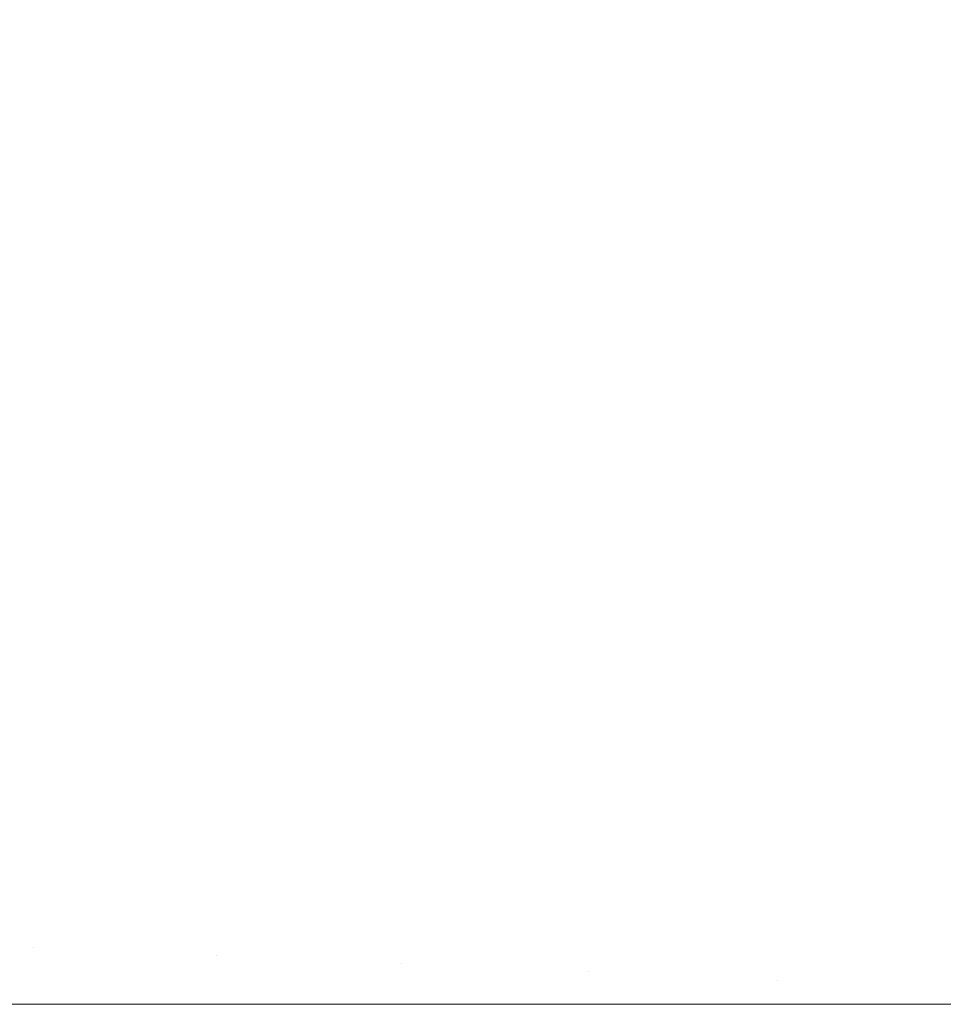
# Model space of a CAD drawing. Header units: centimetres. Extents: x -26 to 27.3, y -25.3 to -23.5.
# Tile 35 of 200: x -25.9202 to -25.8994, y -23.5599 to -23.5377. Entities that reach past the tile are written whole.
import ezdxf

# ---------------------------------------------------------------- set-up
doc = ezdxf.new("R2010")
doc.units = ezdxf.units.CM
doc.header["$LTSCALE"] = 2.54
doc.layers.add('Lucido design-1', color=7, linetype='Continuous')

# ---------------------------------------------------------------- blocks, each defined once
blk = doc.blocks.new('Gruppo-4-1')
at = {"color": 7, "linetype": 'Continuous', "lineweight": 9}
for points, invisible_edges in [([(-25.903229, -23.538095, -349.285885), (-25.902267, -23.537567, -349.285885), (-25.90417, -23.53391, -349.287051), (-25.90529, -23.534525, -349.287051)], 15), ([(-25.913214, -23.535261, -350.076923), (-25.912118, -23.5343, -350.076923), (-25.909661, -23.537228, -350.078192), (-25.910631, -23.538079, -350.078192)], 15), ([(-25.910433, -23.538295, -349.287051), (-25.909472, -23.537453, -349.287051), (-25.912084, -23.534341, -349.288392), (-25.913178, -23.5353, -349.288392)], 15), ([(-25.90654, -23.53494, -350.078192), (-25.905437, -23.534271, -350.078192), (-25.903504, -23.53762, -350.079304), (-25.904463, -23.538202, -350.079304)], 15), ([(-25.904168, -23.538665, -349.285885), (-25.903229, -23.538095, -349.285885), (-25.90529, -23.534525, -349.287051), (-25.906383, -23.535188, -349.287051)], 15), ([(-25.916194, -23.538451, -349.288392), (-25.915235, -23.537357, -349.288392), (-25.918181, -23.534658, -349.289902), (-25.919256, -23.535883, -349.289902)], 15), ([(-25.919126, -23.535991, -350.075499), (-25.918057, -23.534772, -350.075499), (-25.915274, -23.537321, -350.076923), (-25.916235, -23.538417, -350.076923)], 15), ([(-25.924145, -23.536432, -350.073923), (-25.92309, -23.534993, -350.073923), (-25.920141, -23.537256, -350.075499), (-25.9211, -23.538564, -350.075499)], 15), ([(-25.907613, -23.535657, -350.078192), (-25.90654, -23.53494, -350.078192), (-25.904463, -23.538202, -350.079304), (-25.905396, -23.538825, -350.079304)], 15), ([(-25.905081, -23.539275, -349.285885), (-25.904168, -23.538665, -349.285885), (-25.906383, -23.535188, -349.287051), (-25.907445, -23.535898, -349.287051)], 15), ([(-25.914267, -23.536268, -350.076923), (-25.913214, -23.535261, -350.076923), (-25.910631, -23.538079, -350.078192), (-25.911563, -23.538972, -350.078192)], 15), ([(-25.911356, -23.539179, -349.287051), (-25.910433, -23.538295, -349.287051), (-25.913178, -23.5353, -349.288392), (-25.914229, -23.536306, -349.288392)], 15), ([(-25.899442, -23.535725, -350.079304), (-25.898379, -23.535365, -350.079304), (-25.897205, -23.539087, -350.080259), (-25.898106, -23.539393, -350.080259)], 15), ([(-25.908654, -23.536421, -350.078192), (-25.907613, -23.535657, -350.078192), (-25.905396, -23.538825, -350.079304), (-25.9063, -23.539488, -350.079304)], 15), ([(-25.917105, -23.539586, -349.288392), (-25.916194, -23.538451, -349.288392), (-25.919256, -23.535883, -349.289902), (-25.920275, -23.537153, -349.289902)], 15), ([(-25.905966, -23.539924, -349.285885), (-25.905081, -23.539275, -349.285885), (-25.907445, -23.535898, -349.287051), (-25.908476, -23.536653, -349.287051)], 15), ([(-25.900487, -23.536132, -350.079304), (-25.899442, -23.535725, -350.079304), (-25.898106, -23.539393, -350.080259), (-25.898993, -23.539738, -350.080259)], 15), ([(-25.920141, -23.537256, -350.075499), (-25.919126, -23.535991, -350.075499), (-25.916235, -23.538417, -350.076923), (-25.917148, -23.539553, -350.076923)], 15), ([(-25.915274, -23.537321, -350.076923), (-25.914267, -23.536268, -350.076923), (-25.911563, -23.538972, -350.078192), (-25.912456, -23.539904, -350.078192)], 15), ([(-25.91224, -23.540102, -349.287051), (-25.911356, -23.539179, -349.287051), (-25.914229, -23.536306, -349.288392), (-25.915235, -23.537357, -349.288392)], 15), ([(-25.901514, -23.536584, -350.079304), (-25.900487, -23.536132, -350.079304), (-25.898993, -23.539738, -350.080259), (-25.899864, -23.540121, -350.080259)], 15), ([(-25.898679, -23.540497, -349.284894), (-25.897826, -23.540165, -349.284894), (-25.899254, -23.536241, -349.285885), (-25.900277, -23.536639, -349.285885)], 15), ([(-25.909661, -23.537228, -350.078192), (-25.908654, -23.536421, -350.078192), (-25.9063, -23.539488, -350.079304), (-25.907175, -23.54019, -350.079304)], 15), ([(-25.906822, -23.540611, -349.285885), (-25.905966, -23.539924, -349.285885), (-25.908476, -23.536653, -349.287051), (-25.909472, -23.537453, -349.287051)], 15), ([(-25.90252, -23.53708, -350.079304), (-25.901514, -23.536584, -350.079304), (-25.899864, -23.540121, -350.080259), (-25.900718, -23.540542, -350.080259)], 15), ([(-25.899517, -23.540866, -349.284894), (-25.898679, -23.540497, -349.284894), (-25.900277, -23.536639, -349.285885), (-25.901282, -23.537082, -349.285885)], 15), ([(-25.917965, -23.540759, -349.288392), (-25.917105, -23.539586, -349.288392), (-25.920275, -23.537153, -349.289902), (-25.921239, -23.538467, -349.289902)], 15), ([(-25.910631, -23.538079, -350.078192), (-25.909661, -23.537228, -350.078192), (-25.907175, -23.54019, -350.079304), (-25.908019, -23.54093, -350.079304)], 15), ([(-25.903504, -23.53762, -350.079304), (-25.90252, -23.53708, -350.079304), (-25.900718, -23.540542, -350.080259), (-25.901552, -23.541, -350.080259)], 15), ([(-25.900339, -23.541271, -349.284894), (-25.899517, -23.540866, -349.284894), (-25.901282, -23.537082, -349.285885), (-25.902267, -23.537567, -349.285885)], 15), ([(-25.9211, -23.538564, -350.075499), (-25.920141, -23.537256, -350.075499), (-25.917148, -23.539553, -350.076923), (-25.918009, -23.540729, -350.076923)], 15), ([(-25.916235, -23.538417, -350.076923), (-25.915274, -23.537321, -350.076923), (-25.912456, -23.539904, -350.078192), (-25.913307, -23.540874, -350.078192)], 15), ([(-25.913082, -23.541063, -349.287051), (-25.91224, -23.540102, -349.287051), (-25.915235, -23.537357, -349.288392), (-25.916194, -23.538451, -349.288392)], 15), ([(-25.907648, -23.541335, -349.285885), (-25.906822, -23.540611, -349.285885), (-25.909472, -23.537453, -349.287051), (-25.910433, -23.538295, -349.287051)], 15), ([(-25.904463, -23.538202, -350.079304), (-25.903504, -23.53762, -350.079304), (-25.901552, -23.541, -350.080259), (-25.902366, -23.541494, -350.080259)], 15), ([(-25.901141, -23.541711, -349.284894), (-25.900339, -23.541271, -349.284894), (-25.902267, -23.537567, -349.285885), (-25.903229, -23.538095, -349.285885)], 15), ([(-25.911563, -23.538972, -350.078192), (-25.910631, -23.538079, -350.078192), (-25.908019, -23.54093, -350.079304), (-25.908829, -23.541706, -350.079304)], 15), ([(-25.901924, -23.542186, -349.284894), (-25.901141, -23.541711, -349.284894), (-25.903229, -23.538095, -349.285885), (-25.904168, -23.538665, -349.285885)], 15), ([(-25.908441, -23.542094, -349.285885), (-25.907648, -23.541335, -349.285885), (-25.910433, -23.538295, -349.287051), (-25.911356, -23.539179, -349.287051)], 15), ([(-25.905396, -23.538825, -350.079304), (-25.904463, -23.538202, -350.079304), (-25.902366, -23.541494, -350.080259), (-25.903157, -23.542022, -350.080259)], 15), ([(-25.918774, -23.541969, -349.288392), (-25.917965, -23.540759, -349.288392), (-25.921239, -23.538467, -349.289902), (-25.922144, -23.539822, -349.289902)], 15), ([(-25.922001, -23.539913, -350.075499), (-25.9211, -23.538564, -350.075499), (-25.918009, -23.540729, -350.076923), (-25.918819, -23.54194, -350.076923)], 15), ([(-25.917148, -23.539553, -350.076923), (-25.916235, -23.538417, -350.076923), (-25.913307, -23.540874, -350.078192), (-25.914114, -23.541881, -350.078192)], 15), ([(-25.913882, -23.542059, -349.287051), (-25.913082, -23.541063, -349.287051), (-25.916194, -23.538451, -349.288392), (-25.917105, -23.539586, -349.288392)], 15), ([(-25.902686, -23.542695, -349.284894), (-25.901924, -23.542186, -349.284894), (-25.904168, -23.538665, -349.285885), (-25.905081, -23.539275, -349.285885)], 15), ([(-25.912456, -23.539904, -350.078192), (-25.911563, -23.538972, -350.078192), (-25.908829, -23.541706, -350.079304), (-25.909605, -23.542516, -350.079304)], 15), ([(-25.9063, -23.539488, -350.079304), (-25.905396, -23.538825, -350.079304), (-25.903157, -23.542022, -350.080259), (-25.903924, -23.542585, -350.080259)], 15), ([(-25.9092, -23.542887, -349.285885), (-25.908441, -23.542094, -349.285885), (-25.911356, -23.539179, -349.287051), (-25.91224, -23.540102, -349.287051)], 15), ([(-25.903424, -23.543236, -349.284894), (-25.902686, -23.542695, -349.284894), (-25.905081, -23.539275, -349.285885), (-25.905966, -23.539924, -349.285885)], 15), ([(-25.918009, -23.540729, -350.076923), (-25.917148, -23.539553, -350.076923), (-25.914114, -23.541881, -350.078192), (-25.914878, -23.542922, -350.078192)], 15), ([(-25.914637, -23.54309, -349.287051), (-25.913882, -23.542059, -349.287051), (-25.917105, -23.539586, -349.288392), (-25.917965, -23.540759, -349.288392)], 15), ([(-25.907175, -23.54019, -350.079304), (-25.9063, -23.539488, -350.079304), (-25.903924, -23.542585, -350.080259), (-25.904666, -23.543181, -350.080259)], 15), ([(-25.919529, -23.543213, -349.288392), (-25.918774, -23.541969, -349.288392), (-25.922144, -23.539822, -349.289902), (-25.922989, -23.541215, -349.289902)], 15), ([(-25.913307, -23.540874, -350.078192), (-25.912456, -23.539904, -350.078192), (-25.909605, -23.542516, -350.079304), (-25.910345, -23.54336, -350.079304)], 15), ([(-25.899864, -23.540121, -350.080259), (-25.898993, -23.539738, -350.080259), (-25.897488, -23.543372, -350.081056), (-25.898202, -23.543686, -350.081056)], 15), ([(-25.922843, -23.5413, -350.075499), (-25.922001, -23.539913, -350.075499), (-25.918819, -23.54194, -350.076923), (-25.919575, -23.543186, -350.076923)], 15), ([(-25.909924, -23.543713, -349.285885), (-25.9092, -23.542887, -349.285885), (-25.91224, -23.540102, -349.287051), (-25.913082, -23.541063, -349.287051)], 15), ([(-25.904138, -23.54381, -349.284894), (-25.903424, -23.543236, -349.284894), (-25.905966, -23.539924, -349.285885), (-25.906822, -23.540611, -349.285885)], 15), ([(-25.900718, -23.540542, -350.080259), (-25.899864, -23.540121, -350.080259), (-25.898202, -23.543686, -350.081056), (-25.898901, -23.544031, -350.081056)], 15), ([(-25.908019, -23.54093, -350.079304), (-25.907175, -23.54019, -350.079304), (-25.904666, -23.543181, -350.080259), (-25.905382, -23.543808, -350.080259)], 15), ([(-25.901552, -23.541, -350.080259), (-25.900718, -23.540542, -350.080259), (-25.898901, -23.544031, -350.081056), (-25.899585, -23.544406, -350.081056)], 15), ([(-25.897733, -23.544691, -349.284083), (-25.897064, -23.544396, -349.284083), (-25.898679, -23.540497, -349.284894), (-25.899517, -23.540866, -349.284894)], 15), ([(-25.918819, -23.54194, -350.076923), (-25.918009, -23.540729, -350.076923), (-25.914878, -23.542922, -350.078192), (-25.915595, -23.543995, -350.078192)], 15), ([(-25.915347, -23.544152, -349.287051), (-25.914637, -23.54309, -349.287051), (-25.917965, -23.540759, -349.288392), (-25.918774, -23.541969, -349.288392)], 15), ([(-25.904827, -23.544413, -349.284894), (-25.904138, -23.54381, -349.284894), (-25.906822, -23.540611, -349.285885), (-25.907648, -23.541335, -349.285885)], 15), ([(-25.914114, -23.541881, -350.078192), (-25.913307, -23.540874, -350.078192), (-25.910345, -23.54336, -350.079304), (-25.911047, -23.544235, -350.079304)], 15), ([(-25.908829, -23.541706, -350.079304), (-25.908019, -23.54093, -350.079304), (-25.905382, -23.543808, -350.080259), (-25.906069, -23.544466, -350.080259)], 15), ([(-25.902366, -23.541494, -350.080259), (-25.901552, -23.541, -350.080259), (-25.899585, -23.544406, -350.081056), (-25.900252, -23.544811, -350.081056)], 15), ([(-25.89839, -23.545015, -349.284083), (-25.897733, -23.544691, -349.284083), (-25.899517, -23.540866, -349.284894), (-25.900339, -23.541271, -349.284894)], 15), ([(-25.920229, -23.544489, -349.288392), (-25.919529, -23.543213, -349.288392), (-25.922989, -23.541215, -349.289902), (-25.923773, -23.542644, -349.289902)], 15), ([(-25.910611, -23.544569, -349.285885), (-25.909924, -23.543713, -349.285885), (-25.913082, -23.541063, -349.287051), (-25.913882, -23.542059, -349.287051)], 15), ([(-25.923623, -23.542722, -350.075499), (-25.922843, -23.5413, -350.075499), (-25.919575, -23.543186, -350.076923), (-25.920276, -23.544464, -350.076923)], 15), ([(-25.905488, -23.545047, -349.284894), (-25.904827, -23.544413, -349.284894), (-25.907648, -23.541335, -349.285885), (-25.908441, -23.542094, -349.285885)], 15), ([(-25.899031, -23.545366, -349.284083), (-25.89839, -23.545015, -349.284083), (-25.900339, -23.541271, -349.284894), (-25.901141, -23.541711, -349.284894)], 15), ([(-25.903157, -23.542022, -350.080259), (-25.902366, -23.541494, -350.080259), (-25.900252, -23.544811, -350.081056), (-25.900901, -23.545244, -350.081056)], 15), ([(-25.914878, -23.542922, -350.078192), (-25.914114, -23.541881, -350.078192), (-25.911047, -23.544235, -350.079304), (-25.91171, -23.545139, -350.079304)], 15), ([(-25.909605, -23.542516, -350.079304), (-25.908829, -23.541706, -350.079304), (-25.906069, -23.544466, -350.080259), (-25.906727, -23.545153, -350.080259)], 15), ([(-25.899656, -23.545746, -349.284083), (-25.899031, -23.545366, -349.284083), (-25.901141, -23.541711, -349.284894), (-25.901924, -23.542186, -349.284894)], 15), ([(-25.919575, -23.543186, -350.076923), (-25.918819, -23.54194, -350.076923), (-25.915595, -23.543995, -350.078192), (-25.916264, -23.545098, -350.078192)], 15), ([(-25.91601, -23.545245, -349.287051), (-25.915347, -23.544152, -349.287051), (-25.918774, -23.541969, -349.288392), (-25.919529, -23.543213, -349.288392)], 15), ([(-25.91126, -23.545454, -349.285885), (-25.910611, -23.544569, -349.285885), (-25.913882, -23.542059, -349.287051), (-25.914637, -23.54309, -349.287051)], 15), ([(-25.906122, -23.545708, -349.284894), (-25.905488, -23.545047, -349.284894), (-25.908441, -23.542094, -349.285885), (-25.9092, -23.542887, -349.285885)], 15), ([(-25.903924, -23.542585, -350.080259), (-25.903157, -23.542022, -350.080259), (-25.900901, -23.545244, -350.081056), (-25.90153, -23.545706, -350.081056)], 15), ([(-25.900265, -23.546152, -349.284083), (-25.899656, -23.545746, -349.284083), (-25.901924, -23.542186, -349.284894), (-25.902686, -23.542695, -349.284894)], 15), ([(-25.910345, -23.54336, -350.079304), (-25.909605, -23.542516, -350.079304), (-25.906727, -23.545153, -350.080259), (-25.907354, -23.545869, -350.080259)], 15), ([(-25.904666, -23.543181, -350.080259), (-25.903924, -23.542585, -350.080259), (-25.90153, -23.545706, -350.081056), (-25.902138, -23.546194, -350.081056)], 15), ([(-25.900855, -23.546585, -349.284083), (-25.900265, -23.546152, -349.284083), (-25.902686, -23.542695, -349.284894), (-25.903424, -23.543236, -349.284894)], 15), ([(-25.915595, -23.543995, -350.078192), (-25.914878, -23.542922, -350.078192), (-25.91171, -23.545139, -350.079304), (-25.912333, -23.546072, -350.079304)], 15), ([(-25.906725, -23.546397, -349.284894), (-25.906122, -23.545708, -349.284894), (-25.9092, -23.542887, -349.285885), (-25.909924, -23.543713, -349.285885)], 15), ([(-25.920276, -23.544464, -350.076923), (-25.919575, -23.543186, -350.076923), (-25.916264, -23.545098, -350.078192), (-25.916885, -23.546229, -350.078192)], 15), ([(-25.916625, -23.546365, -349.287051), (-25.91601, -23.545245, -349.287051), (-25.919529, -23.543213, -349.288392), (-25.920229, -23.544489, -349.288392)], 15), ([(-25.91187, -23.546367, -349.285885), (-25.91126, -23.545454, -349.285885), (-25.914637, -23.54309, -349.287051), (-25.915347, -23.544152, -349.287051)], 15), ([(-25.905382, -23.543808, -350.080259), (-25.904666, -23.543181, -350.080259), (-25.902138, -23.546194, -350.081056), (-25.902724, -23.546708, -350.081056)], 15), ([(-25.911047, -23.544235, -350.079304), (-25.910345, -23.54336, -350.079304), (-25.907354, -23.545869, -350.080259), (-25.90795, -23.546611, -350.080259)], 15), ([(-25.901425, -23.547043, -349.284083), (-25.900855, -23.546585, -349.284083), (-25.903424, -23.543236, -349.284894), (-25.904138, -23.54381, -349.284894)], 15), ([(-25.907299, -23.547111, -349.284894), (-25.906725, -23.546397, -349.284894), (-25.909924, -23.543713, -349.285885), (-25.910611, -23.544569, -349.285885)], 15), ([(-25.906069, -23.544466, -350.080259), (-25.905382, -23.543808, -350.080259), (-25.902724, -23.546708, -350.081056), (-25.903288, -23.547247, -350.081056)], 15), ([(-25.901975, -23.547525, -349.284083), (-25.901425, -23.547043, -349.284083), (-25.904138, -23.54381, -349.284894), (-25.904827, -23.544413, -349.284894)], 15), ([(-25.916264, -23.545098, -350.078192), (-25.915595, -23.543995, -350.078192), (-25.912333, -23.546072, -350.079304), (-25.912915, -23.547031, -350.079304)], 15), ([(-25.899585, -23.544406, -350.081056), (-25.898901, -23.544031, -350.081056), (-25.897074, -23.547541, -350.081693), (-25.897607, -23.547834, -350.081693)], 15), ([(-25.91244, -23.547306, -349.285885), (-25.91187, -23.546367, -349.285885), (-25.915347, -23.544152, -349.287051), (-25.91601, -23.545245, -349.287051)], 15), ([(-25.91171, -23.545139, -350.079304), (-25.911047, -23.544235, -350.079304), (-25.90795, -23.546611, -350.080259), (-25.908513, -23.547378, -350.080259)], 15), ([(-25.920921, -23.545771, -350.076923), (-25.920276, -23.544464, -350.076923), (-25.916885, -23.546229, -350.078192), (-25.917456, -23.547387, -350.078192)], 15), ([(-25.91719, -23.547511, -349.287051), (-25.916625, -23.546365, -349.287051), (-25.920229, -23.544489, -349.288392), (-25.920872, -23.545794, -349.288392)], 15), ([(-25.90784, -23.547849, -349.284894), (-25.907299, -23.547111, -349.284894), (-25.910611, -23.544569, -349.285885), (-25.91126, -23.545454, -349.285885)], 15), ([(-25.906727, -23.545153, -350.080259), (-25.906069, -23.544466, -350.080259), (-25.903288, -23.547247, -350.081056), (-25.903827, -23.547811, -350.081056)], 15), ([(-25.902504, -23.548031, -349.284083), (-25.901975, -23.547525, -349.284083), (-25.904827, -23.544413, -349.284894), (-25.905488, -23.545047, -349.284894)], 15), ([(-25.900252, -23.544811, -350.081056), (-25.899585, -23.544406, -350.081056), (-25.897607, -23.547834, -350.081693), (-25.898126, -23.548149, -350.081693)], 15), ([(-25.900901, -23.545244, -350.081056), (-25.900252, -23.544811, -350.081056), (-25.898126, -23.548149, -350.081693), (-25.898631, -23.548486, -350.081693)], 15), ([(-25.916885, -23.546229, -350.078192), (-25.916264, -23.545098, -350.078192), (-25.912915, -23.547031, -350.079304), (-25.913455, -23.548015, -350.079304)], 15), ([(-25.912333, -23.546072, -350.079304), (-25.91171, -23.545139, -350.079304), (-25.908513, -23.547378, -350.080259), (-25.909041, -23.548169, -350.080259)], 15), ([(-25.907354, -23.545869, -350.080259), (-25.906727, -23.545153, -350.080259), (-25.903827, -23.547811, -350.081056), (-25.904341, -23.548397, -350.081056)], 15), ([(-25.90301, -23.54856, -349.284083), (-25.902504, -23.548031, -349.284083), (-25.905488, -23.545047, -349.284894), (-25.906122, -23.545708, -349.284894)], 15), ([(-25.912968, -23.548268, -349.285885), (-25.91244, -23.547306, -349.285885), (-25.91601, -23.545245, -349.287051), (-25.916625, -23.546365, -349.287051)], 15), ([(-25.908349, -23.548611, -349.284894), (-25.90784, -23.547849, -349.284894), (-25.91126, -23.545454, -349.285885), (-25.91187, -23.546367, -349.285885)], 15), ([(-25.90153, -23.545706, -350.081056), (-25.900901, -23.545244, -350.081056), (-25.898631, -23.548486, -350.081693), (-25.899121, -23.548845, -350.081693)], 15), ([(-25.897368, -23.549338, -349.283452), (-25.896901, -23.549055, -349.283452), (-25.899031, -23.545366, -349.284083), (-25.899656, -23.545746, -349.284083)], 15), ([(-25.921508, -23.547105, -350.076923), (-25.920921, -23.545771, -350.076923), (-25.917456, -23.547387, -350.078192), (-25.917975, -23.548568, -350.078192)], 15), ([(-25.917704, -23.54868, -349.287051), (-25.91719, -23.547511, -349.287051), (-25.920872, -23.545794, -349.288392), (-25.921458, -23.547126, -349.288392)], 15), ([(-25.90795, -23.546611, -350.080259), (-25.907354, -23.545869, -350.080259), (-25.904341, -23.548397, -350.081056), (-25.904829, -23.549005, -350.081056)], 15), ([(-25.903492, -23.54911, -349.284083), (-25.90301, -23.54856, -349.284083), (-25.906122, -23.545708, -349.284894), (-25.906725, -23.546397, -349.284894)], 15), ([(-25.902138, -23.546194, -350.081056), (-25.90153, -23.545706, -350.081056), (-25.899121, -23.548845, -350.081693), (-25.899594, -23.549225, -350.081693)], 15), ([(-25.897822, -23.549641, -349.283452), (-25.897368, -23.549338, -349.283452), (-25.899656, -23.545746, -349.284083), (-25.900265, -23.546152, -349.284083)], 15), ([(-25.912915, -23.547031, -350.079304), (-25.912333, -23.546072, -350.079304), (-25.909041, -23.548169, -350.080259), (-25.909535, -23.548983, -350.080259)], 15), ([(-25.917456, -23.547387, -350.078192), (-25.916885, -23.546229, -350.078192), (-25.913455, -23.548015, -350.079304), (-25.913951, -23.549021, -350.079304)], 15), ([(-25.902724, -23.546708, -350.081056), (-25.902138, -23.546194, -350.081056), (-25.899594, -23.549225, -350.081693), (-25.900051, -23.549626, -350.081693)], 15), ([(-25.898262, -23.549964, -349.283452), (-25.897822, -23.549641, -349.283452), (-25.900265, -23.546152, -349.284083), (-25.900855, -23.546585, -349.284083)], 15), ([(-25.913453, -23.549253, -349.285885), (-25.912968, -23.548268, -349.285885), (-25.916625, -23.546365, -349.287051), (-25.91719, -23.547511, -349.287051)], 15), ([(-25.908824, -23.549394, -349.284894), (-25.908349, -23.548611, -349.284894), (-25.91187, -23.546367, -349.285885), (-25.91244, -23.547306, -349.285885)], 15), ([(-25.90395, -23.54968, -349.284083), (-25.903492, -23.54911, -349.284083), (-25.906725, -23.546397, -349.284894), (-25.907299, -23.547111, -349.284894)], 15), ([(-25.908513, -23.547378, -350.080259), (-25.90795, -23.546611, -350.080259), (-25.904829, -23.549005, -350.081056), (-25.905291, -23.549634, -350.081056)], 15), ([(-25.903288, -23.547247, -350.081056), (-25.902724, -23.546708, -350.081056), (-25.900051, -23.549626, -350.081693), (-25.900489, -23.550046, -350.081693)], 15), ([(-25.898688, -23.550306, -349.283452), (-25.898262, -23.549964, -349.283452), (-25.900855, -23.546585, -349.284083), (-25.901425, -23.547043, -349.284083)], 15), ([(-25.922036, -23.548463, -350.076923), (-25.921508, -23.547105, -350.076923), (-25.917975, -23.548568, -350.078192), (-25.918443, -23.549771, -350.078192)], 15), ([(-25.918168, -23.549871, -349.287051), (-25.917704, -23.54868, -349.287051), (-25.921458, -23.547126, -349.288392), (-25.921985, -23.548482, -349.288392)], 15), ([(-25.913455, -23.548015, -350.079304), (-25.912915, -23.547031, -350.079304), (-25.909535, -23.548983, -350.080259), (-25.909993, -23.549817, -350.080259)], 15), ([(-25.904383, -23.55027, -349.284083), (-25.90395, -23.54968, -349.284083), (-25.907299, -23.547111, -349.284894), (-25.90784, -23.547849, -349.284894)], 15), ([(-25.899098, -23.550665, -349.283452), (-25.898688, -23.550306, -349.283452), (-25.901425, -23.547043, -349.284083), (-25.901975, -23.547525, -349.284083)], 15), ([(-25.917975, -23.548568, -350.078192), (-25.917456, -23.547387, -350.078192), (-25.913951, -23.549021, -350.079304), (-25.914403, -23.550048, -350.079304)], 15), ([(-25.909264, -23.550196, -349.284894), (-25.908824, -23.549394, -349.284894), (-25.91244, -23.547306, -349.285885), (-25.912968, -23.548268, -349.285885)], 15), ([(-25.909041, -23.548169, -350.080259), (-25.908513, -23.547378, -350.080259), (-25.905291, -23.549634, -350.081056), (-25.905724, -23.550283, -350.081056)], 15), ([(-25.903827, -23.547811, -350.081056), (-25.903288, -23.547247, -350.081056), (-25.900489, -23.550046, -350.081693), (-25.900909, -23.550484, -350.081693)], 15), ([(-25.913896, -23.550258, -349.285885), (-25.913453, -23.549253, -349.285885), (-25.91719, -23.547511, -349.287051), (-25.917704, -23.54868, -349.287051)], 15), ([(-25.899492, -23.551043, -349.283452), (-25.899098, -23.550665, -349.283452), (-25.901975, -23.547525, -349.284083), (-25.902504, -23.548031, -349.284083)], 15), ([(-25.904789, -23.550879, -349.284083), (-25.904383, -23.55027, -349.284083), (-25.90784, -23.547849, -349.284894), (-25.908349, -23.548611, -349.284894)], 15), ([(-25.904341, -23.548397, -350.081056), (-25.903827, -23.547811, -350.081056), (-25.900909, -23.550484, -350.081693), (-25.90131, -23.550941, -350.081693)], 15), ([(-25.913951, -23.549021, -350.079304), (-25.913455, -23.548015, -350.079304), (-25.909993, -23.549817, -350.080259), (-25.910414, -23.550671, -350.080259)], 15), ([(-25.89987, -23.551437, -349.283452), (-25.899492, -23.551043, -349.283452), (-25.902504, -23.548031, -349.284083), (-25.90301, -23.54856, -349.284083)], 15), ([(-25.909669, -23.551018, -349.284894), (-25.909264, -23.550196, -349.284894), (-25.912968, -23.548268, -349.285885), (-25.913453, -23.549253, -349.285885)], 15), ([(-25.909535, -23.548983, -350.080259), (-25.909041, -23.548169, -350.080259), (-25.905724, -23.550283, -350.081056), (-25.906129, -23.55095, -350.081056)], 15), ([(-25.922504, -23.549843, -350.076923), (-25.922036, -23.548463, -350.076923), (-25.918443, -23.549771, -350.078192), (-25.918858, -23.550993, -350.078192)], 15), ([(-25.918578, -23.551081, -349.287051), (-25.918168, -23.549871, -349.287051), (-25.921985, -23.548482, -349.288392), (-25.922453, -23.54986, -349.288392)], 15), ([(-25.904829, -23.549005, -350.081056), (-25.904341, -23.548397, -350.081056), (-25.90131, -23.550941, -350.081693), (-25.90169, -23.551414, -350.081693)], 15), ([(-25.900229, -23.551847, -349.283452), (-25.89987, -23.551437, -349.283452), (-25.90301, -23.54856, -349.284083), (-25.903492, -23.54911, -349.284083)], 15), ([(-25.918443, -23.549771, -350.078192), (-25.917975, -23.548568, -350.078192), (-25.914403, -23.550048, -350.079304), (-25.91481, -23.551093, -350.079304)], 15), ([(-25.914294, -23.551281, -349.285885), (-25.913896, -23.550258, -349.285885), (-25.917704, -23.54868, -349.287051), (-25.918168, -23.549871, -349.287051)], 15), ([(-25.905168, -23.551504, -349.284083), (-25.904789, -23.550879, -349.284083), (-25.908349, -23.548611, -349.284894), (-25.908824, -23.549394, -349.284894)], 15), ([(-25.909993, -23.549817, -350.080259), (-25.909535, -23.548983, -350.080259), (-25.906129, -23.55095, -350.081056), (-25.906504, -23.551634, -350.081056)], 15), ([(-25.905291, -23.549634, -350.081056), (-25.904829, -23.549005, -350.081056), (-25.90169, -23.551414, -350.081693), (-25.902049, -23.551904, -350.081693)], 15), ([(-25.899594, -23.549225, -350.081693), (-25.899121, -23.548845, -350.081693), (-25.896701, -23.551998, -350.082171), (-25.89704, -23.55227, -350.082171)], 15), ([(-25.914403, -23.550048, -350.079304), (-25.913951, -23.549021, -350.079304), (-25.910414, -23.550671, -350.080259), (-25.910797, -23.551542, -350.080259)], 15), ([(-25.900571, -23.552273, -349.283452), (-25.900229, -23.551847, -349.283452), (-25.903492, -23.54911, -349.284083), (-25.90395, -23.54968, -349.284083)], 15), ([(-25.900051, -23.549626, -350.081693), (-25.899594, -23.549225, -350.081693), (-25.89704, -23.55227, -350.082171), (-25.897366, -23.552556, -350.082171)], 15), ([(-25.910038, -23.551856, -349.284894), (-25.909669, -23.551018, -349.284894), (-25.913453, -23.549253, -349.285885), (-25.913896, -23.550258, -349.285885)], 15), ([(-25.90552, -23.552145, -349.284083), (-25.905168, -23.551504, -349.284083), (-25.908824, -23.549394, -349.284894), (-25.909264, -23.550196, -349.284894)], 15), ([(-25.905724, -23.550283, -350.081056), (-25.905291, -23.549634, -350.081056), (-25.902049, -23.551904, -350.081693), (-25.902386, -23.552409, -350.081693)], 15), ([(-25.900489, -23.550046, -350.081693), (-25.900051, -23.549626, -350.081693), (-25.897366, -23.552556, -350.082171), (-25.897679, -23.552856, -350.082171)], 15), ([(-25.922912, -23.551243, -350.076923), (-25.922504, -23.549843, -350.076923), (-25.918858, -23.550993, -350.078192), (-25.919219, -23.552232, -350.078192)], 15), ([(-25.918936, -23.552308, -349.287051), (-25.918578, -23.551081, -349.287051), (-25.922453, -23.54986, -349.288392), (-25.92286, -23.551256, -349.288392)], 15), ([(-25.918858, -23.550993, -350.078192), (-25.918443, -23.549771, -350.078192), (-25.91481, -23.551093, -350.079304), (-25.91517, -23.552156, -350.079304)], 15), ([(-25.914646, -23.552321, -349.285885), (-25.914294, -23.551281, -349.285885), (-25.918168, -23.549871, -349.287051), (-25.918578, -23.551081, -349.287051)], 15), ([(-25.910414, -23.550671, -350.080259), (-25.909993, -23.549817, -350.080259), (-25.906504, -23.551634, -350.081056), (-25.906849, -23.552333, -350.081056)], 15), ([(-25.900894, -23.552713, -349.283452), (-25.900571, -23.552273, -349.283452), (-25.90395, -23.54968, -349.284083), (-25.904383, -23.55027, -349.284083)], 15), ([(-25.91481, -23.551093, -350.079304), (-25.914403, -23.550048, -350.079304), (-25.910797, -23.551542, -350.080259), (-25.911142, -23.552429, -350.080259)], 15), ([(-25.900909, -23.550484, -350.081693), (-25.900489, -23.550046, -350.081693), (-25.897679, -23.552856, -350.082171), (-25.897979, -23.553169, -350.082171)], 15), ([(-25.91037, -23.552709, -349.284894), (-25.910038, -23.551856, -349.284894), (-25.913896, -23.550258, -349.285885), (-25.914294, -23.551281, -349.285885)], 15), ([(-25.905844, -23.552802, -349.284083), (-25.90552, -23.552145, -349.284083), (-25.909264, -23.550196, -349.284894), (-25.909669, -23.551018, -349.284894)], 15), ([(-25.906129, -23.55095, -350.081056), (-25.905724, -23.550283, -350.081056), (-25.902386, -23.552409, -350.081693), (-25.902701, -23.552928, -350.081693)], 15), ([(-25.901197, -23.553167, -349.283452), (-25.900894, -23.552713, -349.283452), (-25.904383, -23.55027, -349.284083), (-25.904789, -23.550879, -349.284083)], 15), ([(-25.90131, -23.550941, -350.081693), (-25.900909, -23.550484, -350.081693), (-25.897979, -23.553169, -350.082171), (-25.898265, -23.553495, -350.082171)], 15), ([(-25.910797, -23.551542, -350.080259), (-25.910414, -23.550671, -350.080259), (-25.906849, -23.552333, -350.081056), (-25.907163, -23.553047, -350.081056)], 15), ([(-25.896459, -23.554076, -349.283005), (-25.8962, -23.553828, -349.283005), (-25.899098, -23.550665, -349.283452), (-25.899492, -23.551043, -349.283452)], 15), ([(-25.919219, -23.552232, -350.078192), (-25.918858, -23.550993, -350.078192), (-25.91517, -23.552156, -350.079304), (-25.915484, -23.553233, -350.079304)], 15), ([(-25.906504, -23.551634, -350.081056), (-25.906129, -23.55095, -350.081056), (-25.902701, -23.552928, -350.081693), (-25.902994, -23.553461, -350.081693)], 15), ([(-25.90148, -23.553634, -349.283452), (-25.901197, -23.553167, -349.283452), (-25.904789, -23.550879, -349.284083), (-25.905168, -23.551504, -349.284083)], 15), ([(-25.90169, -23.551414, -350.081693), (-25.90131, -23.550941, -350.081693), (-25.898265, -23.553495, -350.082171), (-25.898537, -23.553834, -350.082171)], 15), ([(-25.914954, -23.553375, -349.285885), (-25.914646, -23.552321, -349.285885), (-25.918578, -23.551081, -349.287051), (-25.918936, -23.552308, -349.287051)], 15), ([(-25.91517, -23.552156, -350.079304), (-25.91481, -23.551093, -350.079304), (-25.911142, -23.552429, -350.080259), (-25.911448, -23.55333, -350.080259)], 15), ([(-25.906139, -23.553471, -349.284083), (-25.905844, -23.552802, -349.284083), (-25.909669, -23.551018, -349.284894), (-25.910038, -23.551856, -349.284894)], 15), ([(-25.896707, -23.554335, -349.283005), (-25.896459, -23.554076, -349.283005), (-25.899492, -23.551043, -349.283452), (-25.89987, -23.551437, -349.283452)], 15), ([(-25.923258, -23.552658, -350.076923), (-25.922912, -23.551243, -350.076923), (-25.919219, -23.552232, -350.078192), (-25.919526, -23.553486, -350.078192)], 15), ([(-25.91924, -23.553549, -349.287051), (-25.918936, -23.552308, -349.287051), (-25.92286, -23.551256, -349.288392), (-25.923206, -23.55267, -349.288392)], 15), ([(-25.910664, -23.553577, -349.284894), (-25.91037, -23.552709, -349.284894), (-25.914294, -23.551281, -349.285885), (-25.914646, -23.552321, -349.285885)], 15), ([(-25.902049, -23.551904, -350.081693), (-25.90169, -23.551414, -350.081693), (-25.898537, -23.553834, -350.082171), (-25.898794, -23.554184, -350.082171)], 15), ([(-25.896943, -23.554605, -349.283005), (-25.896707, -23.554335, -349.283005), (-25.89987, -23.551437, -349.283452), (-25.900229, -23.551847, -349.283452)], 15), ([(-25.911142, -23.552429, -350.080259), (-25.910797, -23.551542, -350.080259), (-25.907163, -23.553047, -350.081056), (-25.907445, -23.553774, -350.081056)], 15), ([(-25.906849, -23.552333, -350.081056), (-25.906504, -23.551634, -350.081056), (-25.902994, -23.553461, -350.081693), (-25.903262, -23.554005, -350.081693)], 15), ([(-25.901743, -23.554112, -349.283452), (-25.90148, -23.553634, -349.283452), (-25.905168, -23.551504, -349.284083), (-25.90552, -23.552145, -349.284083)], 15), ([(-25.906404, -23.554153, -349.284083), (-25.906139, -23.553471, -349.284083), (-25.910038, -23.551856, -349.284894), (-25.91037, -23.552709, -349.284894)], 15), ([(-25.897168, -23.554884, -349.283005), (-25.896943, -23.554605, -349.283005), (-25.900229, -23.551847, -349.283452), (-25.900571, -23.552273, -349.283452)], 15), ([(-25.902386, -23.552409, -350.081693), (-25.902049, -23.551904, -350.081693), (-25.898794, -23.554184, -350.082171), (-25.899035, -23.554544, -350.082171)], 15), ([(-25.919526, -23.553486, -350.078192), (-25.919219, -23.552232, -350.078192), (-25.915484, -23.553233, -350.079304), (-25.915751, -23.554323, -350.079304)], 15), ([(-25.915215, -23.554441, -349.285885), (-25.914954, -23.553375, -349.285885), (-25.918936, -23.552308, -349.287051), (-25.91924, -23.553549, -349.287051)], 15), ([(-25.915484, -23.553233, -350.079304), (-25.91517, -23.552156, -350.079304), (-25.911448, -23.55333, -350.080259), (-25.911714, -23.554243, -350.080259)], 15), ([(-25.910921, -23.554456, -349.284894), (-25.910664, -23.553577, -349.284894), (-25.914646, -23.552321, -349.285885), (-25.914954, -23.553375, -349.285885)], 15), ([(-25.907163, -23.553047, -350.081056), (-25.906849, -23.552333, -350.081056), (-25.903262, -23.554005, -350.081693), (-25.903507, -23.554561, -350.081693)], 15), ([(-25.901984, -23.554601, -349.283452), (-25.901743, -23.554112, -349.283452), (-25.90552, -23.552145, -349.284083), (-25.905844, -23.552802, -349.284083)], 15), ([(-25.89738, -23.555174, -349.283005), (-25.897168, -23.554884, -349.283005), (-25.900571, -23.552273, -349.283452), (-25.900894, -23.552713, -349.283452)], 15), ([(-25.911448, -23.55333, -350.080259), (-25.911142, -23.552429, -350.080259), (-25.907445, -23.553774, -350.081056), (-25.907696, -23.554512, -350.081056)], 15), ([(-25.902701, -23.552928, -350.081693), (-25.902386, -23.552409, -350.081693), (-25.899035, -23.554544, -350.082171), (-25.89926, -23.554915, -350.082171)], 15), ([(-25.923543, -23.554088, -350.076923), (-25.923258, -23.552658, -350.076923), (-25.919526, -23.553486, -350.078192), (-25.919778, -23.554751, -350.078192)], 15), ([(-25.919489, -23.554802, -349.287051), (-25.91924, -23.553549, -349.287051), (-25.923206, -23.55267, -349.288392), (-25.92349, -23.554097, -349.288392)], 15), ([(-25.906639, -23.554846, -349.284083), (-25.906404, -23.554153, -349.284083), (-25.91037, -23.552709, -349.284894), (-25.910664, -23.553577, -349.284894)], 15), ([(-25.897579, -23.555472, -349.283005), (-25.89738, -23.555174, -349.283005), (-25.900894, -23.552713, -349.283452), (-25.901197, -23.553167, -349.283452)], 15), ([(-25.902204, -23.555101, -349.283452), (-25.901984, -23.554601, -349.283452), (-25.905844, -23.552802, -349.284083), (-25.906139, -23.553471, -349.284083)], 15), ([(-25.902994, -23.553461, -350.081693), (-25.902701, -23.552928, -350.081693), (-25.89926, -23.554915, -350.082171), (-25.899468, -23.555296, -350.082171)], 15), ([(-25.907445, -23.553774, -350.081056), (-25.907163, -23.553047, -350.081056), (-25.903507, -23.554561, -350.081693), (-25.903727, -23.555127, -350.081693)], 15), ([(-25.897765, -23.555778, -349.283005), (-25.897579, -23.555472, -349.283005), (-25.901197, -23.553167, -349.283452), (-25.90148, -23.553634, -349.283452)], 15), ([(-25.915751, -23.554323, -350.079304), (-25.915484, -23.553233, -350.079304), (-25.911714, -23.554243, -350.080259), (-25.91194, -23.555167, -350.080259)], 15), ([(-25.911138, -23.555345, -349.284894), (-25.910921, -23.554456, -349.284894), (-25.914954, -23.553375, -349.285885), (-25.915215, -23.554441, -349.285885)], 15), ([(-25.911714, -23.554243, -350.080259), (-25.911448, -23.55333, -350.080259), (-25.907696, -23.554512, -350.081056), (-25.907914, -23.555261, -350.081056)], 15), ([(-25.919778, -23.554751, -350.078192), (-25.919526, -23.553486, -350.078192), (-25.915751, -23.554323, -350.079304), (-25.91597, -23.555423, -350.079304)], 15), ([(-25.915429, -23.555518, -349.285885), (-25.915215, -23.554441, -349.285885), (-25.91924, -23.553549, -349.287051), (-25.919489, -23.554802, -349.287051)], 15), ([(-25.906844, -23.555548, -349.284083), (-25.906639, -23.554846, -349.284083), (-25.910664, -23.553577, -349.284894), (-25.910921, -23.554456, -349.284894)], 15), ([(-25.902402, -23.55561, -349.283452), (-25.902204, -23.555101, -349.283452), (-25.906139, -23.553471, -349.284083), (-25.906404, -23.554153, -349.284083)], 15), ([(-25.903262, -23.554005, -350.081693), (-25.902994, -23.553461, -350.081693), (-25.899468, -23.555296, -350.082171), (-25.89966, -23.555685, -350.082171)], 15), ([(-25.897938, -23.556093, -349.283005), (-25.897765, -23.555778, -349.283005), (-25.90148, -23.553634, -349.283452), (-25.901743, -23.554112, -349.283452)], 15), ([(-25.907696, -23.554512, -350.081056), (-25.907445, -23.553774, -350.081056), (-25.903727, -23.555127, -350.081693), (-25.903922, -23.555702, -350.081693)], 15), ([(-25.923764, -23.555528, -350.076923), (-25.923543, -23.554088, -350.076923), (-25.919778, -23.554751, -350.078192), (-25.919974, -23.556027, -350.078192)], 15), ([(-25.919683, -23.556065, -349.287051), (-25.919489, -23.554802, -349.287051), (-25.92349, -23.554097, -349.288392), (-25.923711, -23.555535, -349.288392)], 15), ([(-25.903507, -23.554561, -350.081693), (-25.903262, -23.554005, -350.081693), (-25.89966, -23.555685, -350.082171), (-25.899835, -23.556082, -350.082171)], 15), ([(-25.898096, -23.556414, -349.283005), (-25.897938, -23.556093, -349.283005), (-25.901743, -23.554112, -349.283452), (-25.901984, -23.554601, -349.283452)], 15), ([(-25.91597, -23.555423, -350.079304), (-25.915751, -23.554323, -350.079304), (-25.91194, -23.555167, -350.080259), (-25.912126, -23.556101, -350.080259)], 15), ([(-25.91194, -23.555167, -350.080259), (-25.911714, -23.554243, -350.080259), (-25.907914, -23.555261, -350.081056), (-25.9081, -23.556019, -350.081056)], 15), ([(-25.902577, -23.556126, -349.283452), (-25.902402, -23.55561, -349.283452), (-25.906404, -23.554153, -349.284083), (-25.906639, -23.554846, -349.284083)], 15), ([(-25.911317, -23.556243, -349.284894), (-25.911138, -23.555345, -349.284894), (-25.915215, -23.554441, -349.285885), (-25.915429, -23.555518, -349.285885)], 15), ([(-25.907018, -23.556259, -349.284083), (-25.906844, -23.555548, -349.284083), (-25.910921, -23.554456, -349.284894), (-25.911138, -23.555345, -349.284894)], 15), ([(-25.907914, -23.555261, -350.081056), (-25.907696, -23.554512, -350.081056), (-25.903922, -23.555702, -350.081693), (-25.904092, -23.556285, -350.081693)], 15), ([(-25.903727, -23.555127, -350.081693), (-25.903507, -23.554561, -350.081693), (-25.899835, -23.556082, -350.082171), (-25.899992, -23.556487, -350.082171)], 15), ([(-25.919974, -23.556027, -350.078192), (-25.919778, -23.554751, -350.078192), (-25.91597, -23.555423, -350.079304), (-25.91614, -23.556532, -350.079304)], 15), ([(-25.898241, -23.556743, -349.283005), (-25.898096, -23.556414, -349.283005), (-25.901984, -23.554601, -349.283452), (-25.902204, -23.555101, -349.283452)], 15), ([(-25.915596, -23.556603, -349.285885), (-25.915429, -23.555518, -349.285885), (-25.919489, -23.554802, -349.287051), (-25.919683, -23.556065, -349.287051)], 15), ([(-25.90273, -23.55665, -349.283452), (-25.902577, -23.556126, -349.283452), (-25.906639, -23.554846, -349.284083), (-25.906844, -23.555548, -349.284083)], 15), ([(-25.899468, -23.555296, -350.082171), (-25.89926, -23.554915, -350.082171), (-25.895809, -23.556908, -350.082489), (-25.895934, -23.557136, -350.082489)], 15), ([(-25.912126, -23.556101, -350.080259), (-25.91194, -23.555167, -350.080259), (-25.9081, -23.556019, -350.081056), (-25.908252, -23.556784, -350.081056)], 15), ([(-25.903922, -23.555702, -350.081693), (-25.903727, -23.555127, -350.081693), (-25.899992, -23.556487, -350.082171), (-25.900132, -23.556897, -350.082171)], 15), ([(-25.898371, -23.557077, -349.283005), (-25.898241, -23.556743, -349.283005), (-25.902204, -23.555101, -349.283452), (-25.902402, -23.55561, -349.283452)], 15), ([(-25.91614, -23.556532, -350.079304), (-25.91597, -23.555423, -350.079304), (-25.912126, -23.556101, -350.080259), (-25.91227, -23.557041, -350.080259)], 15), ([(-25.90716, -23.556976, -349.284083), (-25.907018, -23.556259, -349.284083), (-25.911138, -23.555345, -349.284894), (-25.911317, -23.556243, -349.284894)], 15), ([(-25.9081, -23.556019, -350.081056), (-25.907914, -23.555261, -350.081056), (-25.904092, -23.556285, -350.081693), (-25.904236, -23.556875, -350.081693)], 15), ([(-25.89966, -23.555685, -350.082171), (-25.899468, -23.555296, -350.082171), (-25.895934, -23.557136, -350.082489), (-25.896049, -23.557369, -350.082489)], 15), ([(-25.923923, -23.556977, -350.076923), (-25.923764, -23.555528, -350.076923), (-25.919974, -23.556027, -350.078192), (-25.920114, -23.55731, -350.078192)], 15), ([(-25.919822, -23.557335, -349.287051), (-25.919683, -23.556065, -349.287051), (-25.923711, -23.555535, -349.288392), (-25.92387, -23.556981, -349.288392)], 15), ([(-25.911456, -23.557148, -349.284894), (-25.911317, -23.556243, -349.284894), (-25.915429, -23.555518, -349.285885), (-25.915596, -23.556603, -349.285885)], 15), ([(-25.902859, -23.557181, -349.283452), (-25.90273, -23.55665, -349.283452), (-25.906844, -23.555548, -349.284083), (-25.907018, -23.556259, -349.284083)], 15), ([(-25.898486, -23.557416, -349.283005), (-25.898371, -23.557077, -349.283005), (-25.902402, -23.55561, -349.283452), (-25.902577, -23.556126, -349.283452)], 15), ([(-25.904092, -23.556285, -350.081693), (-25.903922, -23.555702, -350.081693), (-25.900132, -23.556897, -350.082171), (-25.900253, -23.557314, -350.082171)], 15), ([(-25.899835, -23.556082, -350.082171), (-25.89966, -23.555685, -350.082171), (-25.896049, -23.557369, -350.082489), (-25.896154, -23.557607, -350.082489)], 15), ([(-25.920114, -23.55731, -350.078192), (-25.919974, -23.556027, -350.078192), (-25.91614, -23.556532, -350.079304), (-25.916263, -23.557647, -350.079304)], 15), ([(-25.915715, -23.557695, -349.285885), (-25.915596, -23.556603, -349.285885), (-25.919683, -23.556065, -349.287051), (-25.919822, -23.557335, -349.287051)], 15), ([(-25.91227, -23.557041, -350.080259), (-25.912126, -23.556101, -350.080259), (-25.908252, -23.556784, -350.081056), (-25.908371, -23.557555, -350.081056)], 15), ([(-25.908252, -23.556784, -350.081056), (-25.9081, -23.556019, -350.081056), (-25.904236, -23.556875, -350.081693), (-25.904355, -23.557471, -350.081693)], 15), ([(-25.899992, -23.556487, -350.082171), (-25.899835, -23.556082, -350.082171), (-25.896154, -23.557607, -350.082489), (-25.896248, -23.557849, -350.082489)], 15), ([(-25.907272, -23.557699, -349.284083), (-25.90716, -23.556976, -349.284083), (-25.911317, -23.556243, -349.284894), (-25.911456, -23.557148, -349.284894)], 15), ([(-25.902966, -23.557716, -349.283452), (-25.902859, -23.557181, -349.283452), (-25.907018, -23.556259, -349.284083), (-25.90716, -23.556976, -349.284083)], 15), ([(-25.904236, -23.556875, -350.081693), (-25.904092, -23.556285, -350.081693), (-25.900253, -23.557314, -350.082171), (-25.900356, -23.557735, -350.082171)], 15), ([(-25.898586, -23.557761, -349.283005), (-25.898486, -23.557416, -349.283005), (-25.902577, -23.556126, -349.283452), (-25.90273, -23.55665, -349.283452)], 15), ([(-25.916263, -23.557647, -350.079304), (-25.91614, -23.556532, -350.079304), (-25.91227, -23.557041, -350.080259), (-25.912374, -23.557987, -350.080259)], 15), ([(-25.900132, -23.556897, -350.082171), (-25.899992, -23.556487, -350.082171), (-25.896248, -23.557849, -350.082489), (-25.896332, -23.558096, -350.082489)], 15), ([(-25.911556, -23.558059, -349.284894), (-25.911456, -23.557148, -349.284894), (-25.915596, -23.556603, -349.285885), (-25.915715, -23.557695, -349.285885)], 15), ([(-25.908371, -23.557555, -350.081056), (-25.908252, -23.556784, -350.081056), (-25.904355, -23.557471, -350.081693), (-25.904447, -23.558071, -350.081693)], 15), ([(-25.898672, -23.558109, -349.283005), (-25.898586, -23.557761, -349.283005), (-25.90273, -23.55665, -349.283452), (-25.902859, -23.557181, -349.283452)], 15), ([(-25.924018, -23.558431, -350.076923), (-25.923923, -23.556977, -350.076923), (-25.920114, -23.55731, -350.078192), (-25.920199, -23.558598, -350.078192)], 15), ([(-25.919906, -23.558611, -349.287051), (-25.919822, -23.557335, -349.287051), (-25.92387, -23.556981, -349.288392), (-25.923965, -23.558433, -349.288392)], 15), ([(-25.903049, -23.558255, -349.283452), (-25.902966, -23.557716, -349.283452), (-25.90716, -23.556976, -349.284083), (-25.907272, -23.557699, -349.284083)], 15), ([(-25.904355, -23.557471, -350.081693), (-25.904236, -23.556875, -350.081693), (-25.900356, -23.557735, -350.082171), (-25.900441, -23.558161, -350.082171)], 15), ([(-25.900253, -23.557314, -350.082171), (-25.900132, -23.556897, -350.082171), (-25.896332, -23.558096, -350.082489), (-25.896404, -23.558345, -350.082489)], 15), ([(-25.912374, -23.557987, -350.080259), (-25.91227, -23.557041, -350.080259), (-25.908371, -23.557555, -350.081056), (-25.908455, -23.55833, -350.081056)], 15), ([(-25.907351, -23.558427, -349.284083), (-25.907272, -23.557699, -349.284083), (-25.911456, -23.557148, -349.284894), (-25.911556, -23.558059, -349.284894)], 15), ([(-25.898742, -23.558461, -349.283005), (-25.898672, -23.558109, -349.283005), (-25.902859, -23.557181, -349.283452), (-25.902966, -23.557716, -349.283452)], 15), ([(-25.920199, -23.558598, -350.078192), (-25.920114, -23.55731, -350.078192), (-25.916263, -23.557647, -350.079304), (-25.916336, -23.558766, -350.079304)], 15), ([(-25.915787, -23.55879, -349.285885), (-25.915715, -23.557695, -349.285885), (-25.919822, -23.557335, -349.287051), (-25.919906, -23.558611, -349.287051)], 15), ([(-25.900356, -23.557735, -350.082171), (-25.900253, -23.557314, -350.082171), (-25.896404, -23.558345, -350.082489), (-25.896466, -23.558598, -350.082489)], 15), ([(-25.916336, -23.558766, -350.079304), (-25.916263, -23.557647, -350.079304), (-25.912374, -23.557987, -350.080259), (-25.912436, -23.558937, -350.080259)], 15), ([(-25.908455, -23.55833, -350.081056), (-25.908371, -23.557555, -350.081056), (-25.904447, -23.558071, -350.081693), (-25.904513, -23.558675, -350.081693)], 15), ([(-25.904447, -23.558071, -350.081693), (-25.904355, -23.557471, -350.081693), (-25.900441, -23.558161, -350.082171), (-25.900507, -23.55859, -350.082171)], 15), ([(-25.911616, -23.558972, -349.284894), (-25.911556, -23.558059, -349.284894), (-25.915715, -23.557695, -349.285885), (-25.915787, -23.55879, -349.285885)], 15), ([(-25.903108, -23.558798, -349.283452), (-25.903049, -23.558255, -349.283452), (-25.907272, -23.557699, -349.284083), (-25.907351, -23.558427, -349.284083)], 15), ([(-25.898796, -23.558815, -349.283005), (-25.898742, -23.558461, -349.283005), (-25.902966, -23.557716, -349.283452), (-25.903049, -23.558255, -349.283452)], 15), ([(-25.900441, -23.558161, -350.082171), (-25.900356, -23.557735, -350.082171), (-25.896466, -23.558598, -350.082489), (-25.896517, -23.558853, -350.082489)], 15), ([(-25.912436, -23.558937, -350.080259), (-25.912374, -23.557987, -350.080259), (-25.908455, -23.55833, -350.081056), (-25.908506, -23.559108, -350.081056)], 15), ([(-25.907399, -23.559157, -349.284083), (-25.907351, -23.558427, -349.284083), (-25.911556, -23.558059, -349.284894), (-25.911616, -23.558972, -349.284894)], 15), ([(-25.904513, -23.558675, -350.081693), (-25.904447, -23.558071, -350.081693), (-25.900507, -23.55859, -350.082171), (-25.900554, -23.559021, -350.082171)], 15), ([(-25.908506, -23.559108, -350.081056), (-25.908455, -23.55833, -350.081056), (-25.904513, -23.558675, -350.081693), (-25.904553, -23.559281, -350.081693)], 15), ([(-25.898835, -23.559172, -349.283005), (-25.898796, -23.558815, -349.283005), (-25.903049, -23.558255, -349.283452), (-25.903108, -23.558798, -349.283452)], 15), ([(-25.900507, -23.55859, -350.082171), (-25.900441, -23.558161, -350.082171), (-25.896517, -23.558853, -350.082489), (-25.896557, -23.55911, -350.082489)], 15), ([(-25.92405, -23.559888, -350.076923), (-25.924018, -23.558431, -350.076923), (-25.920199, -23.558598, -350.078192), (-25.920227, -23.559888, -350.078192)], 7), ([(-25.919906, -23.558611, -349.287051), (-25.923965, -23.558433, -349.288392), (-25.923997, -23.559888, -349.288392), (-25.920225, -23.559888, -349.287147)], 11), ([(-25.903144, -23.559342, -349.283452), (-25.903108, -23.558798, -349.283452), (-25.907351, -23.558427, -349.284083), (-25.907399, -23.559157, -349.284083)], 15), ([(-25.920227, -23.559888, -350.078192), (-25.920199, -23.558598, -350.078192), (-25.916336, -23.558766, -350.079304), (-25.91636, -23.559888, -350.079304)], 7), ([(-25.920225, -23.559888, -349.287147), (-25.919934, -23.559888, -349.287051), (-25.919906, -23.558611, -349.287051)], 10), ([(-25.915787, -23.55879, -349.285885), (-25.919906, -23.558611, -349.287051), (-25.919934, -23.559888, -349.287051), (-25.916358, -23.559888, -349.286039)], 11), ([(-25.91636, -23.559888, -350.079304), (-25.916336, -23.558766, -350.079304), (-25.912436, -23.558937, -350.080259), (-25.912457, -23.559888, -350.080259)], 7), ([(-25.904553, -23.559281, -350.081693), (-25.904513, -23.558675, -350.081693), (-25.900554, -23.559021, -350.082171), (-25.900583, -23.559454, -350.082171)], 15), ([(-25.900554, -23.559021, -350.082171), (-25.900507, -23.55859, -350.082171), (-25.896557, -23.55911, -350.082489), (-25.896585, -23.559369, -350.082489)], 15), ([(-25.916358, -23.559888, -349.286039), (-25.915811, -23.559888, -349.285885), (-25.915787, -23.55879, -349.285885)], 10), ([(-25.911616, -23.558972, -349.284894), (-25.915787, -23.55879, -349.285885), (-25.915811, -23.559888, -349.285885), (-25.912454, -23.559888, -349.285088)], 11), ([(-25.912457, -23.559888, -350.080259), (-25.912436, -23.558937, -350.080259), (-25.908506, -23.559108, -350.081056), (-25.908523, -23.559888, -350.081056)], 7), ([(-25.912454, -23.559888, -349.285088), (-25.911636, -23.559888, -349.284894), (-25.911616, -23.558972, -349.284894)], 10), ([(-25.907399, -23.559157, -349.284083), (-25.911616, -23.558972, -349.284894), (-25.911636, -23.559888, -349.284894), (-25.90852, -23.559888, -349.284295)], 11), ([(-25.898859, -23.559529, -349.283005), (-25.898835, -23.559172, -349.283005), (-25.903108, -23.558798, -349.283452), (-25.903144, -23.559342, -349.283452)], 15), ([(-25.908523, -23.559888, -350.081056), (-25.908506, -23.559108, -350.081056), (-25.904553, -23.559281, -350.081693), (-25.904566, -23.559888, -350.081693)], 7), ([(-25.90852, -23.559888, -349.284295), (-25.907415, -23.559888, -349.284083), (-25.907399, -23.559157, -349.284083)], 10), ([(-25.903144, -23.559342, -349.283452), (-25.907399, -23.559157, -349.284083), (-25.907415, -23.559888, -349.284083), (-25.904563, -23.559888, -349.28366)], 11), ([(-25.900583, -23.559454, -350.082171), (-25.900554, -23.559021, -350.082171), (-25.896585, -23.559369, -350.082489), (-25.896602, -23.559628, -350.082489)], 15), ([(-25.904566, -23.559888, -350.081693), (-25.904553, -23.559281, -350.081693), (-25.900583, -23.559454, -350.082171), (-25.900592, -23.559888, -350.082171)], 7), ([(-25.904563, -23.559888, -349.28366), (-25.903156, -23.559888, -349.283452), (-25.903144, -23.559342, -349.283452)], 10), ([(-25.903144, -23.559342, -349.283452), (-25.903156, -23.559888, -349.283452), (-25.90059, -23.559888, -349.283185)], 9), ([(-25.90059, -23.559888, -349.283185), (-25.898866, -23.559888, -349.283005), (-25.898859, -23.559529, -349.283005), (-25.903144, -23.559342, -349.283452)], 14), ([(-25.900592, -23.559888, -350.082171), (-25.900583, -23.559454, -350.082171), (-25.896602, -23.559628, -350.082489), (-25.896608, -23.559888, -350.082489)], 7)]:
    blk.add_3dface(points, dxfattribs=dict(at, invisible_edges=invisible_edges))

msp = doc.modelspace()

# ---------------------------------------------------------------- block references
at = {"layer": 'Lucido design-1', "color": 7}
msp.add_blockref('Gruppo-4-1', (0, 0), dxfattribs=at)

doc.saveas('drawing.dxf')
